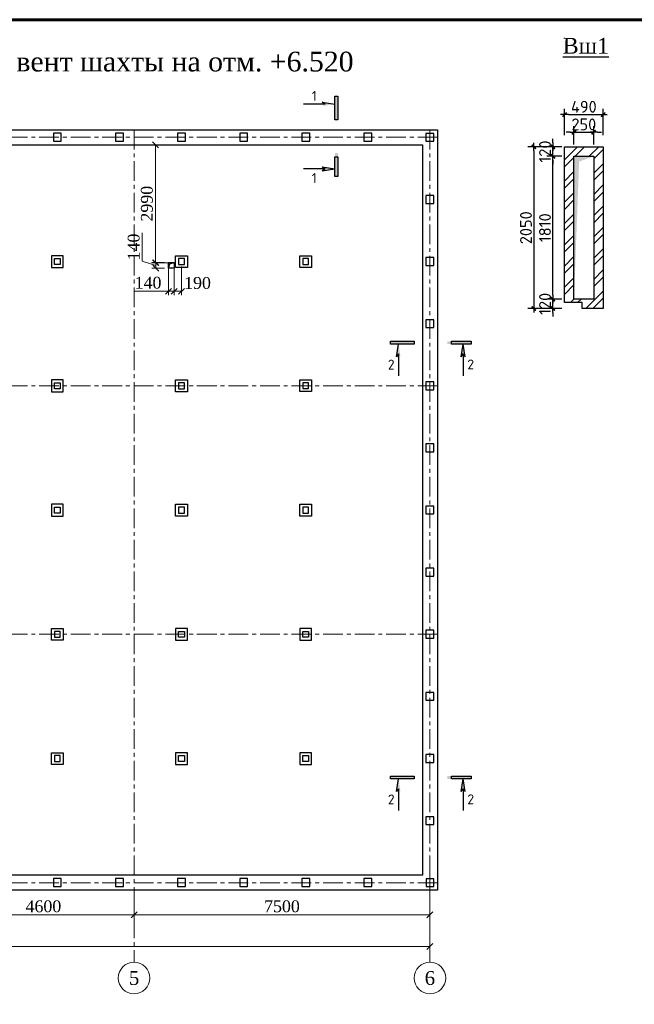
# Model space of a CAD drawing. Header units: millimetres. Extents: x 2063114 to 14983986, y -126020516 to 213791.
# Tile 254 of 256: x 2343088 to 2358676, y -1226465 to -1201501. Entities that reach past the tile are written whole.
import ezdxf
from ezdxf.enums import TextEntityAlignment as Align

# ---------------------------------------------------------------- set-up
doc = ezdxf.new("R2010")
doc.units = ezdxf.units.MM
doc.linetypes.add('ACAD_ISO04W100', pattern=[30, 24, -3, 0, -3])
doc.linetypes.add('CENTERX2', pattern=[4, 2.5, -0.5, 0.5, -0.5])
doc.layers.get('Defpoints').update_dxf_attribs({"color": 6, "lineweight": 35})
doc.layers.add('000000000', color=7, linetype='Continuous')
doc.layers.add('kcd_tx', color=7, linetype='Continuous')
doc.layers.add('PDF _wall-380', color=7, linetype='Continuous', true_color=0xb88a5c)
doc.layers.add('Text 1', color=7, linetype='Continuous', lineweight=25, true_color=0x0000b3)
doc.layers.add('АСО-оси', color=24, linetype='CENTERX2', lineweight=20)
doc.layers.add('оси', color=22, linetype='ACAD_ISO04W100', lineweight=13)
doc.styles.add('ISO', font='times.ttf')
doc.styles.add('PDF ISOCPEUR', font='isocpeur.ttf')
doc.styles.add('RUSS', font='russ', dxfattribs={"width": 0.75})
doc.styles.add('TIMES', font='times.ttf')
doc.styles.add('TIMES NEW', font='times.ttf', dxfattribs={"height": 200})
doc.styles.add('Times New Roman', font='times.ttf')
doc.styles.add('YQ_DIM', font='isocpeur.ttf', dxfattribs={"width": 0.8})
doc.dimstyles.new('yq100', dxfattribs={"dimscale": 100, "dimtxt": 3, "dimasz": 1, "dimexe": 1.5, "dimexo": 3, "dimgap": 0.5, "dimtad": 1, "dimdec": 0, "dimdsep": 46, "dimtxsty": 'YQ_DIM', "dimblk": 'YQTICK', "dimcen": 0, "dimclrd": 256, "dimclre": 256, "dimclrt": 7, "dimadec": 1, "dimazin": 2, "dimtfac": 1, "dimtdec": 4, "dimtix": 1, "dimtmove": 2, "dimatfit": 2, "dimfxl": 1, "dimtolj": 1, "dimtzin": 0, "dimarcsym": 0})
doc.dimstyles.new('Миржалол100', dxfattribs={"dimtxt": 300, "dimasz": 150, "dimexe": 100, "dimexo": 100, "dimgap": 63, "dimtad": 1, "dimdec": 0, "dimtxsty": 'Times New Roman', "dimblk": 'OBLIQUE', "dimcen": 100, "dimclrd": 256, "dimclre": 256, "dimclrt": 256, "dimadec": 0, "dimazin": 0, "dimtfac": 1, "dimtdec": 0, "dimtmove": 1, "dimatfit": 3, "dimfxl": 800, "dimlwd": 13, "dimlwe": 13, "dimarcsym": 0})

# ---------------------------------------------------------------- blocks, each defined once
blk = doc.blocks.new('_Oblique')
at = {"color": 0, "linetype": 'ByBlock', "lineweight": -2}
blk.add_line((-0.5, -0.5), (0.5, 0.5), dxfattribs=at)
blk = doc.blocks.new('*D542')
at = {"linetype": 'Continuous', "lineweight": 13, "transparency": 16777216}
for p, q in [((2347004, -1207762), (2347004, -1208488)), ((2347194, -1207762), (2347194, -1208488)), ((2347004, -1208388), (2347194, -1208388))]:
    blk.add_line(p, q, dxfattribs=at)
at = {"layer": 'Defpoints', "color": 0, "lineweight": 30, "transparency": 16777216}
for p in [(2347004, -1207662), (2347194, -1207662), (2347194, -1208388)]:
    blk.add_point(p, dxfattribs=at)
at = {"lineweight": 13, "transparency": 16777216, "xscale": 150, "yscale": 150, "zscale": 150, "rotation": 180}
blk.add_blockref('_Oblique', (2347004, -1208388), dxfattribs=at)
at = {"lineweight": 13, "transparency": 16777216, "xscale": 150, "yscale": 150, "zscale": 150}
blk.add_blockref('_Oblique', (2347194, -1208388), dxfattribs=at)
at = {"lineweight": 25, "transparency": 16777216, "insert": (2347598, -1208178), "char_height": 300, "attachment_point": 5, "style": 'Times New Roman'}
blk.add_mtext('190', dxfattribs=at)
blk = doc.blocks.new('*D543')
at = {"linetype": 'Continuous', "lineweight": 13, "transparency": 16777216}
for p, q in [((2346865, -1207762), (2346865, -1208488)), ((2347005, -1207762), (2347005, -1208488)), ((2345982, -1208388), (2346865, -1208388)), ((2346865, -1208388), (2347005, -1208388))]:
    blk.add_line(p, q, dxfattribs=at)
at = {"layer": 'Defpoints', "color": 0, "lineweight": 30, "transparency": 16777216}
for p in [(2346865, -1207662), (2347005, -1207662), (2347005, -1208388)]:
    blk.add_point(p, dxfattribs=at)
at = {"lineweight": 13, "transparency": 16777216, "xscale": 150, "yscale": 150, "zscale": 150, "rotation": 180}
blk.add_blockref('_Oblique', (2346865, -1208388), dxfattribs=at)
at = {"lineweight": 13, "transparency": 16777216, "xscale": 150, "yscale": 150, "zscale": 150}
blk.add_blockref('_Oblique', (2347005, -1208388), dxfattribs=at)
at = {"lineweight": 25, "transparency": 16777216, "insert": (2346344, -1208172), "char_height": 300, "attachment_point": 5, "style": 'Times New Roman'}
blk.add_mtext('140', dxfattribs=at)
blk = doc.blocks.new('*D583')
at = {"linetype": 'Continuous', "lineweight": 13, "transparency": 16777216}
for p, q in [((2346904, -1204672), (2346431, -1204672)), ((2346531, -1207662), (2346531, -1204672)), ((2346904, -1207662), (2346431, -1207662))]:
    blk.add_line(p, q, dxfattribs=at)
at = {"layer": 'Defpoints', "color": 0, "lineweight": 30, "transparency": 16777216}
for p in [(2346531, -1204672), (2347004, -1204672), (2347004, -1207662)]:
    blk.add_point(p, dxfattribs=at)
at = {"lineweight": 13, "transparency": 16777216, "xscale": 150, "yscale": 150, "zscale": 150}
for p, rotation in [((2346531, -1204672), 90), ((2346531, -1207662), 270)]:
    blk.add_blockref('_Oblique', p, dxfattribs=dict(at, rotation=rotation))
at = {"lineweight": 25, "transparency": 16777216, "insert": (2346315, -1206167), "char_height": 300, "attachment_point": 5, "rotation": 90, "style": 'Times New Roman'}
blk.add_mtext('2990', dxfattribs=at)
blk = doc.blocks.new('*D584')
at = {"linetype": 'Continuous', "lineweight": 13, "transparency": 16777216}
for p, q in [((2346196, -1207627), (2346196, -1206904)), ((2346543, -1207731), (2346196, -1207627)), ((2346764, -1207661), (2346443, -1207661)), ((2346543, -1207661), (2346543, -1207801)), ((2346764, -1207801), (2346443, -1207801))]:
    blk.add_line(p, q, dxfattribs=at)
at = {"layer": 'Defpoints', "color": 0, "lineweight": 30, "transparency": 16777216}
for p in [(2346864, -1207661), (2346543, -1207801), (2346864, -1207801)]:
    blk.add_point(p, dxfattribs=at)
at = {"lineweight": 13, "transparency": 16777216, "xscale": 150, "yscale": 150, "zscale": 150}
for p, rotation in [((2346543, -1207661), 90), ((2346543, -1207801), 270)]:
    blk.add_blockref('_Oblique', p, dxfattribs=dict(at, rotation=rotation))
at = {"lineweight": 25, "transparency": 16777216, "insert": (2345980, -1207265), "char_height": 300, "attachment_point": 5, "rotation": 90, "style": 'Times New Roman'}
blk.add_mtext('140', dxfattribs=at)
blk = doc.blocks.new('YQTICK')
blk.add_line((-1, 0), (1, 0))
at = {"const_width": 0.4}
blk.add_lwpolyline([(0.53, 0.53), (-0.53, -0.53)], dxfattribs=at)
blk = doc.blocks.new('*D585')
at = {"layer": 'Defpoints', "color": 0, "lineweight": 30, "transparency": 16777216}
for p in [(2357886, -1203909), (2356906, -1204725), (2357886, -1204725)]:
    blk.add_point(p, dxfattribs=at)
at = {"layer": 'kcd_tx', "lineweight": -2, "transparency": 16777216}
for p, q in [((2356906, -1204425), (2356906, -1203759)), ((2357006, -1203909), (2357786, -1203909)), ((2357886, -1204425), (2357886, -1203759))]:
    blk.add_line(p, q, dxfattribs=at)
at = {"layer": 'kcd_tx', "lineweight": -2, "transparency": 16777216, "xscale": 100, "yscale": 100, "zscale": 100, "rotation": 180}
blk.add_blockref('YQTICK', (2356906, -1203909), dxfattribs=at)
at = {"layer": 'kcd_tx', "lineweight": -2, "transparency": 16777216, "xscale": 100, "yscale": 100, "zscale": 100}
blk.add_blockref('YQTICK', (2357886, -1203909), dxfattribs=at)
at = {"layer": 'kcd_tx', "color": 7, "lineweight": 0, "transparency": 16777216, "insert": (2357396, -1203709), "char_height": 300, "attachment_point": 5, "style": 'PDF ISOCPEUR'}
blk.add_mtext('\\A1;490', dxfattribs=at)
blk = doc.blocks.new('*D586')
at = {"layer": 'Defpoints', "color": 0, "lineweight": 30, "transparency": 16777216}
for p in [(2357646, -1204355), (2357146, -1204965), (2357646, -1204965)]:
    blk.add_point(p, dxfattribs=at)
at = {"layer": 'kcd_tx', "lineweight": -2, "transparency": 16777216}
for p, q in [((2357146, -1204665), (2357146, -1204205)), ((2357646, -1204665), (2357646, -1204205)), ((2357046, -1204355), (2356946, -1204355)), ((2357146, -1204355), (2357646, -1204355)), ((2357746, -1204355), (2357846, -1204355))]:
    blk.add_line(p, q, dxfattribs=at)
at = {"layer": 'kcd_tx', "lineweight": -2, "transparency": 16777216, "xscale": 100, "yscale": 100, "zscale": 100}
blk.add_blockref('YQTICK', (2357146, -1204355), dxfattribs=at)
at = {"layer": 'kcd_tx', "lineweight": -2, "transparency": 16777216, "xscale": 100, "yscale": 100, "zscale": 100, "rotation": 180}
blk.add_blockref('YQTICK', (2357646, -1204355), dxfattribs=at)
at = {"layer": 'kcd_tx', "color": 7, "lineweight": 0, "transparency": 16777216, "insert": (2357396, -1204155), "char_height": 300, "attachment_point": 5, "style": 'PDF ISOCPEUR'}
blk.add_mtext('\\A1;250', dxfattribs=at)
blk = doc.blocks.new('*D563')
at = {"layer": 'Defpoints', "color": 0, "lineweight": 30, "transparency": 16777216}
for p in [(2356906, -1204725), (2356128, -1208826), (2356906, -1208826)]:
    blk.add_point(p, dxfattribs=at)
at = {"layer": 'kcd_tx', "lineweight": -2, "transparency": 16777216}
for p, q in [((2356606, -1204725), (2355978, -1204725)), ((2356128, -1204825), (2356128, -1208726)), ((2356606, -1208826), (2355978, -1208826))]:
    blk.add_line(p, q, dxfattribs=at)
at = {"layer": 'kcd_tx', "lineweight": -2, "transparency": 16777216, "xscale": 100, "yscale": 100, "zscale": 100}
for p, rotation in [((2356128, -1204725), 90), ((2356128, -1208826), 270)]:
    blk.add_blockref('YQTICK', p, dxfattribs=dict(at, rotation=rotation))
at = {"layer": 'kcd_tx', "color": 7, "lineweight": 0, "transparency": 16777216, "insert": (2355928, -1206776), "char_height": 300, "attachment_point": 5, "rotation": 90, "style": 'PDF ISOCPEUR'}
blk.add_mtext('\\A1;2050', dxfattribs=at)
blk = doc.blocks.new('*D564')
at = {"layer": 'Defpoints', "color": 0, "lineweight": 30, "transparency": 16777216}
for p in [(2356611, -1204725), (2357139, -1204725), (2357139, -1204965)]:
    blk.add_point(p, dxfattribs=at)
at = {"layer": 'kcd_tx', "lineweight": -2, "transparency": 16777216}
for p, q in [((2356839, -1204725), (2356461, -1204725)), ((2356611, -1204625), (2356611, -1204525)), ((2356611, -1204965), (2356611, -1204725)), ((2356839, -1204965), (2356461, -1204965)), ((2356611, -1205065), (2356611, -1205165))]:
    blk.add_line(p, q, dxfattribs=at)
at = {"layer": 'kcd_tx', "lineweight": -2, "transparency": 16777216, "xscale": 100, "yscale": 100, "zscale": 100}
for p, rotation in [((2356611, -1204725), 270), ((2356611, -1204965), 90)]:
    blk.add_blockref('YQTICK', p, dxfattribs=dict(at, rotation=rotation))
at = {"layer": 'kcd_tx', "color": 7, "lineweight": 0, "transparency": 16777216, "insert": (2356411, -1204845), "char_height": 300, "attachment_point": 5, "rotation": 90, "style": 'PDF ISOCPEUR'}
blk.add_mtext('\\A1;120', dxfattribs=at)
blk = doc.blocks.new('*D565')
at = {"layer": 'Defpoints', "color": 0, "lineweight": 30, "transparency": 16777216}
for p in [(2356611, -1204965), (2357139, -1204965), (2357139, -1208586)]:
    blk.add_point(p, dxfattribs=at)
at = {"layer": 'kcd_tx', "lineweight": -2, "transparency": 16777216}
for p, q in [((2356839, -1204965), (2356461, -1204965)), ((2356611, -1208486), (2356611, -1205065)), ((2356839, -1208586), (2356461, -1208586))]:
    blk.add_line(p, q, dxfattribs=at)
at = {"layer": 'kcd_tx', "lineweight": -2, "transparency": 16777216, "xscale": 100, "yscale": 100, "zscale": 100}
for p, rotation in [((2356611, -1204965), 90), ((2356611, -1208586), 270)]:
    blk.add_blockref('YQTICK', p, dxfattribs=dict(at, rotation=rotation))
at = {"layer": 'kcd_tx', "color": 7, "lineweight": 0, "transparency": 16777216, "insert": (2356411, -1206776), "char_height": 300, "attachment_point": 5, "rotation": 90, "style": 'PDF ISOCPEUR'}
blk.add_mtext('\\A1;1810', dxfattribs=at)
blk = doc.blocks.new('*D566')
at = {"layer": 'Defpoints', "color": 0, "lineweight": 30, "transparency": 16777216}
for p in [(2356611, -1208586), (2357139, -1208586), (2357139, -1208826)]:
    blk.add_point(p, dxfattribs=at)
at = {"layer": 'kcd_tx', "lineweight": -2, "transparency": 16777216}
for p, q in [((2356611, -1208486), (2356611, -1208386)), ((2356839, -1208586), (2356461, -1208586)), ((2356611, -1208826), (2356611, -1208586)), ((2356839, -1208826), (2356461, -1208826)), ((2356611, -1208926), (2356611, -1209026))]:
    blk.add_line(p, q, dxfattribs=at)
at = {"layer": 'kcd_tx', "lineweight": -2, "transparency": 16777216, "xscale": 100, "yscale": 100, "zscale": 100}
for p, rotation in [((2356611, -1208586), 270), ((2356611, -1208826), 90)]:
    blk.add_blockref('YQTICK', p, dxfattribs=dict(at, rotation=rotation))
at = {"layer": 'kcd_tx', "color": 7, "lineweight": 0, "transparency": 16777216, "insert": (2356411, -1208706), "char_height": 300, "attachment_point": 5, "rotation": 90, "style": 'PDF ISOCPEUR'}
blk.add_mtext('\\A1;120', dxfattribs=at)
blk = doc.blocks.new('MARK-POM')
at = {"linetype": 'Continuous'}
blk.add_circle((0, 0), 4, dxfattribs=at)
at = {"linetype": 'Continuous', "style": 'RUSS', "width": 0.75}
blk.add_attdef('ЌЋЊ…ђ', text='', height=3.5, dxfattribs=at).set_placement((0, 0), align=Align.MIDDLE)
blk = doc.blocks.new('*D596')
at = {"layer": '000000000', "linetype": 'Continuous', "lineweight": 13, "transparency": 16777216}
for p, q in [((2325392, -1222698), (2325392, -1225098)), ((2353492, -1222698), (2353492, -1225098)), ((2325392, -1224998), (2353492, -1224998))]:
    blk.add_line(p, q, dxfattribs=at)
at = {"layer": 'Defpoints', "color": 0, "lineweight": 30, "transparency": 16777216}
for p in [(2325392, -1222598), (2353492, -1222598), (2353492, -1224998)]:
    blk.add_point(p, dxfattribs=at)
at = {"layer": '000000000', "lineweight": 13, "transparency": 16777216, "xscale": 150, "yscale": 150, "zscale": 150, "rotation": 180}
blk.add_blockref('_Oblique', (2325392, -1224998), dxfattribs=at)
at = {"layer": '000000000', "lineweight": 13, "transparency": 16777216, "xscale": 150, "yscale": 150, "zscale": 150}
blk.add_blockref('_Oblique', (2353492, -1224998), dxfattribs=at)
at = {"layer": '000000000', "transparency": 16777216, "insert": (2339442, -1224782), "char_height": 300, "attachment_point": 5, "style": 'Times New Roman'}
blk.add_mtext('28100', dxfattribs=at)
blk = doc.blocks.new('*D600')
at = {"layer": '000000000', "linetype": 'Continuous', "lineweight": 13, "transparency": 16777216}
for p, q in [((2345990, -1223835), (2345990, -1224298)), ((2341390, -1224048), (2341390, -1224298)), ((2341390, -1224198), (2345990, -1224198))]:
    blk.add_line(p, q, dxfattribs=at)
at = {"layer": 'Defpoints', "color": 0, "lineweight": 30, "transparency": 16777216}
for p in [(2345990, -1223735), (2341390, -1223948), (2345990, -1224198)]:
    blk.add_point(p, dxfattribs=at)
at = {"layer": '000000000', "lineweight": 13, "transparency": 16777216, "xscale": 150, "yscale": 150, "zscale": 150, "rotation": 180}
blk.add_blockref('_Oblique', (2341390, -1224198), dxfattribs=at)
at = {"layer": '000000000', "lineweight": 13, "transparency": 16777216, "xscale": 150, "yscale": 150, "zscale": 150}
blk.add_blockref('_Oblique', (2345990, -1224198), dxfattribs=at)
at = {"layer": '000000000', "transparency": 16777216, "insert": (2343690, -1223982), "char_height": 300, "attachment_point": 5, "style": 'Times New Roman'}
blk.add_mtext('4600', dxfattribs=at)
blk = doc.blocks.new('*D601')
at = {"layer": '000000000', "linetype": 'Continuous', "lineweight": 13, "transparency": 16777216}
for p, q in [((2345990, -1223835), (2345990, -1224298)), ((2353490, -1223923), (2353490, -1224298)), ((2345990, -1224198), (2353490, -1224198))]:
    blk.add_line(p, q, dxfattribs=at)
at = {"layer": 'Defpoints', "color": 0, "lineweight": 30, "transparency": 16777216}
for p in [(2345990, -1223735), (2353490, -1223823), (2353490, -1224198)]:
    blk.add_point(p, dxfattribs=at)
at = {"layer": '000000000', "lineweight": 13, "transparency": 16777216, "xscale": 150, "yscale": 150, "zscale": 150, "rotation": 180}
blk.add_blockref('_Oblique', (2345990, -1224198), dxfattribs=at)
at = {"layer": '000000000', "lineweight": 13, "transparency": 16777216, "xscale": 150, "yscale": 150, "zscale": 150}
blk.add_blockref('_Oblique', (2353490, -1224198), dxfattribs=at)
at = {"layer": '000000000', "transparency": 16777216, "insert": (2349740, -1223982), "char_height": 300, "attachment_point": 5, "style": 'Times New Roman'}
blk.add_mtext('7500', dxfattribs=at)
blk = doc.blocks.new('*U1590')
at = {"color": 0, "lineweight": 60, "ltscale": 25}
blk.add_lwpolyline([(-57400, 41500), (-500, 41500), (-500, 500), (-57400, 500)], close=True, dxfattribs=at)

msp = doc.modelspace()

# ---------------------------------------------------------------- hatches: boundary and pattern name
at = {"ltscale": 25}
h = msp.add_hatch(color=256, dxfattribs=at)
h.dxf.hatch_style = 1
h.paths.add_polyline_path([(2351083.39562, -1204040.71974), (2351158.39562, -1204040.71974), (2351158.39562, -1203440.71974), (2351083.39562, -1203440.71974)])
for points in [[(2351083.39562, -1203640.71974), (2350763.39562, -1203690.71974), (2350833.39562, -1203640.71974), (2350763.39562, -1203590.71974)], [(2351083.39562, -1205280.6338), (2350763.39562, -1205230.6338), (2350833.39562, -1205280.6338), (2350763.39562, -1205330.6338)], [(2352696.84565, -1209727.09634), (2352746.84565, -1210047.09634), (2352696.84565, -1209977.09634), (2352646.84565, -1210047.09634)], [(2354336.75971, -1209727.09634), (2354286.75971, -1210047.09634), (2354336.75971, -1209977.09634), (2354386.75971, -1210047.09634)], [(2352696.84565, -1220752.12856), (2352746.84565, -1221072.12856), (2352696.84565, -1221002.12856), (2352646.84565, -1221072.12856)], [(2354336.75971, -1220752.12856), (2354286.75971, -1221072.12856), (2354336.75971, -1221002.12856), (2354386.75971, -1221072.12856)]]:
    msp.add_hatch(color=256).paths.add_polyline_path(points)
h = msp.add_hatch(color=256, dxfattribs=at)
h.dxf.hatch_style = 1
h.paths.add_polyline_path([(2351083.39562, -1205480.6338), (2351158.39562, -1205480.6338), (2351158.39562, -1204880.6338), (2351083.39562, -1204880.6338)])
h = msp.add_hatch(color=256, dxfattribs=at)
h.dxf.hatch_style = 1
h.paths.add_polyline_path([(2353096.84565, -1209727.09634), (2353096.84565, -1209652.09634), (2352496.84565, -1209652.09634), (2352496.84565, -1209727.09634)])
h = msp.add_hatch(color=256, dxfattribs=at)
h.dxf.hatch_style = 1
h.paths.add_polyline_path([(2354536.75971, -1209727.09634), (2354536.75971, -1209652.09634), (2353936.75971, -1209652.09634), (2353936.75971, -1209727.09634)])
h = msp.add_hatch(color=256, dxfattribs=at)
h.dxf.hatch_style = 1
h.paths.add_polyline_path([(2353096.84565, -1220752.12856), (2353096.84565, -1220677.12856), (2352496.84565, -1220677.12856), (2352496.84565, -1220752.12856)])
h = msp.add_hatch(color=256, dxfattribs=at)
h.dxf.hatch_style = 1
h.paths.add_polyline_path([(2354536.75971, -1220752.12856), (2354536.75971, -1220677.12856), (2353936.75971, -1220677.12856), (2353936.75971, -1220752.12856)])
at = {"layer": 'PDF _wall-380'}
h = msp.add_hatch(dxfattribs=at)
h.set_pattern_fill('ANSI32', color=256, scale=40)
h.set_pattern_definition([(45, (2356905.8, -1208825.75), (-269.408, 269.408), []), (45, (2357085.4, -1208825.75), (-269.408, 269.408), [])])
h.paths.add_polyline_path([(2357885.79115, -1204725.45539), (2356905.79115, -1204725.45539), (2356905.79115, -1208674.18337), (2357354.88279, -1208674.18337), (2357354.88279, -1208825.7519), (2357885.79115, -1208825.7519)])
h.paths.add_polyline_path([(2357645.79115, -1208585.7519), (2357145.79115, -1208585.7519), (2357145.79115, -1204965.45539), (2357645.79115, -1204965.45539)], flags=16)

# ---------------------------------------------------------------- linework, layer by layer
at = {"ltscale": 100}
for p, q in [((2350833.39562, -1203640.71974), (2350283.39562, -1203640.71974)), ((2350833.39562, -1205280.6338), (2350283.39562, -1205280.6338)), ((2352696.84565, -1209977.09634), (2352696.84565, -1210527.09634)), ((2354336.75971, -1209977.09634), (2354336.75971, -1210527.09634)), ((2352696.84565, -1221002.12856), (2352696.84565, -1221552.12856)), ((2354336.75971, -1221002.12856), (2354336.75971, -1221552.12856))]:
    msp.add_line(p, q, dxfattribs=at)
for p, q in [((2350763.39562, -1203590.71974), (2351083.39562, -1203640.71974)), ((2350833.39562, -1203640.71974), (2350763.39562, -1203590.71974)), ((2350763.39562, -1205230.6338), (2351083.39562, -1205280.6338)), ((2350763.39562, -1205230.6338), (2350833.39562, -1205280.6338)), ((2350763.39562, -1205330.6338), (2351083.39562, -1205280.6338)), ((2350833.39562, -1205280.6338), (2350763.39562, -1205330.6338)), ((2352646.84565, -1210047.09634), (2352696.84565, -1209727.09634)), ((2354286.75971, -1210047.09634), (2354336.75971, -1209727.09634)), ((2354386.75971, -1210047.09634), (2354336.75971, -1209727.09634)), ((2352696.84565, -1209977.09634), (2352646.84565, -1210047.09634)), ((2354286.75971, -1210047.09634), (2354336.75971, -1209977.09634)), ((2354336.75971, -1209977.09634), (2354386.75971, -1210047.09634)), ((2352646.84565, -1221072.12856), (2352696.84565, -1220752.12856)), ((2354286.75971, -1221072.12856), (2354336.75971, -1220752.12856)), ((2354386.75971, -1221072.12856), (2354336.75971, -1220752.12856)), ((2352696.84565, -1221002.12856), (2352646.84565, -1221072.12856)), ((2354286.75971, -1221072.12856), (2354336.75971, -1221002.12856)), ((2354336.75971, -1221002.12856), (2354386.75971, -1221072.12856))]:
    msp.add_line(p, q)
at = {"ltscale": 25}
for points in [[(2351158.39562, -1204040.71974), (2351083.39562, -1204040.71974), (2351083.39562, -1203440.71974), (2351158.39562, -1203440.71974)], [(2351158.39562, -1205480.6338), (2351083.39562, -1205480.6338), (2351083.39562, -1204980.6338), (2351158.39562, -1204980.6338)], [(2353096.84565, -1209652.09634), (2353096.84565, -1209727.09634), (2352496.84565, -1209727.09634), (2352496.84565, -1209652.09634)], [(2354536.75971, -1209652.09634), (2354536.75971, -1209727.09634), (2354036.75971, -1209727.09634), (2354036.75971, -1209652.09634)], [(2353096.84565, -1220677.12856), (2353096.84565, -1220752.12856), (2352496.84565, -1220752.12856), (2352496.84565, -1220677.12856)], [(2354536.75971, -1220677.12856), (2354536.75971, -1220752.12856), (2354036.75971, -1220752.12856), (2354036.75971, -1220677.12856)]]:
    msp.add_lwpolyline(points, close=True, dxfattribs=at)
at = {"ltscale": 100}
for points in [[(2325204.08397, -1204290.71974), (2353684.08397, -1204290.71974), (2353684.08397, -1223570.71974), (2325204.08397, -1223570.71974)], [(2325584.08397, -1204670.71974), (2353304.08397, -1204670.71974), (2353304.08397, -1223190.71974), (2325584.08397, -1223190.71974)]]:
    msp.add_lwpolyline(points, close=True, dxfattribs=at)
at = {"lineweight": -2}
for points in [[(2343944.09203, -1204580.71974), (2344144.09203, -1204580.71974), (2344144.09203, -1204380.71974), (2343944.09203, -1204380.71974)], [(2345519.07592, -1204580.71974), (2345719.07592, -1204580.71974), (2345719.07592, -1204380.71974), (2345519.07592, -1204380.71974)], [(2347094.08397, -1204580.71974), (2347294.08397, -1204580.71974), (2347294.08397, -1204380.71974), (2347094.08397, -1204380.71974)], [(2348669.08397, -1204580.71974), (2348869.08397, -1204580.71974), (2348869.08397, -1204380.71974), (2348669.08397, -1204380.71974)], [(2350244.08397, -1204580.71974), (2350444.08397, -1204580.71974), (2350444.08397, -1204380.71974), (2350244.08397, -1204380.71974)], [(2351819.08397, -1204580.71974), (2352019.08397, -1204580.71974), (2352019.08397, -1204380.71974), (2351819.08397, -1204380.71974)], [(2353391.96706, -1204584.93746), (2353591.96706, -1204584.93746), (2353591.96706, -1204384.93746), (2353391.96706, -1204384.93746)], [(2353391.96706, -1206157.83665), (2353591.96706, -1206157.83665), (2353591.96706, -1205957.83665), (2353391.96706, -1205957.83665)], [(2353391.96706, -1207732.83665), (2353591.96706, -1207732.83665), (2353591.96706, -1207532.83665), (2353391.96706, -1207532.83665)], [(2353391.96706, -1209307.82054), (2353591.96706, -1209307.82054), (2353591.96706, -1209107.82054), (2353391.96706, -1209107.82054)], [(2353391.96706, -1210882.83665), (2353591.96706, -1210882.83665), (2353591.96706, -1210682.83665), (2353391.96706, -1210682.83665)], [(2353391.96706, -1212457.84471), (2353591.96706, -1212457.84471), (2353591.96706, -1212257.84471), (2353391.96706, -1212257.84471)], [(2353391.96706, -1214032.84471), (2353591.96706, -1214032.84471), (2353591.96706, -1213832.84471), (2353391.96706, -1213832.84471)], [(2353391.96706, -1215607.84471), (2353591.96706, -1215607.84471), (2353591.96706, -1215407.84471), (2353391.96706, -1215407.84471)], [(2353391.96706, -1217182.85276), (2353591.96706, -1217182.85276), (2353591.96706, -1216982.85276), (2353391.96706, -1216982.85276)], [(2353391.96706, -1218757.86887), (2353591.96706, -1218757.86887), (2353591.96706, -1218557.86887), (2353391.96706, -1218557.86887)], [(2353391.96706, -1220332.85276), (2353591.96706, -1220332.85276), (2353591.96706, -1220132.85276), (2353391.96706, -1220132.85276)], [(2353391.96706, -1221907.85276), (2353591.96706, -1221907.85276), (2353591.96706, -1221707.85276), (2353391.96706, -1221707.85276)], [(2343944.09203, -1223478.60282), (2344144.09203, -1223478.60282), (2344144.09203, -1223278.60282), (2343944.09203, -1223278.60282)], [(2345519.07592, -1223478.60282), (2345719.07592, -1223478.60282), (2345719.07592, -1223278.60282), (2345519.07592, -1223278.60282)], [(2347094.08397, -1223478.60282), (2347294.08397, -1223478.60282), (2347294.08397, -1223278.60282), (2347094.08397, -1223278.60282)], [(2348669.08397, -1223478.60282), (2348869.08397, -1223478.60282), (2348869.08397, -1223278.60282), (2348669.08397, -1223278.60282)], [(2350244.08397, -1223478.60282), (2350444.08397, -1223478.60282), (2350444.08397, -1223278.60282), (2350244.08397, -1223278.60282)], [(2351819.08397, -1223478.60282), (2352019.08397, -1223478.60282), (2352019.08397, -1223278.60282), (2351819.08397, -1223278.60282)], [(2353394.08398, -1223480.70358), (2353594.08398, -1223480.70358), (2353594.08398, -1223280.70358), (2353394.08398, -1223280.70358)]]:
    msp.add_lwpolyline(points, close=True, dxfattribs=at)
at = {"color": 0, "linetype": 'Continuous', "lineweight": 30, "ltscale": 100}
for points in [[(2356905.79115, -1208674.18337), (2356905.79115, -1204725.45539), (2357885.79115, -1204725.45539), (2357885.79115, -1208825.7519), (2357354.88279, -1208825.7519)], [(2357354.88279, -1208825.7519), (2357354.88279, -1208674.18337), (2356905.79115, -1208674.18337)]]:
    msp.add_lwpolyline(points, dxfattribs=at)
msp.add_lwpolyline([(2357645.79115, -1208585.7519), (2357145.79115, -1208585.7519), (2357145.79115, -1204965.45539), (2357645.79115, -1204965.45539)], close=True, dxfattribs=at)
at = {"color": 253, "lineweight": 25}
for points in [[(2343891.96706, -1207784.93547), (2344191.96706, -1207784.93547), (2344191.96706, -1207484.93547), (2343891.96706, -1207484.93547)], [(2343966.97511, -1207559.93746), (2344116.97511, -1207559.93746), (2344116.97511, -1207709.93746), (2343966.97511, -1207709.93746)], [(2347341.97511, -1207784.93746), (2347041.97511, -1207784.93746), (2347041.97511, -1207484.93746), (2347341.97511, -1207484.93746)], [(2347266.96706, -1207559.93945), (2347116.96706, -1207559.93945), (2347116.96706, -1207709.93945), (2347266.96706, -1207709.93945)], [(2350491.97511, -1207784.93746), (2350191.97511, -1207784.93746), (2350191.97511, -1207484.93746), (2350491.97511, -1207484.93746)], [(2350416.96706, -1207559.93945), (2350266.96706, -1207559.93945), (2350266.96706, -1207709.93945), (2350416.96706, -1207709.93945)], [(2343891.96706, -1210934.93547), (2344191.96706, -1210934.93547), (2344191.96706, -1210634.93547), (2343891.96706, -1210634.93547)], [(2343966.97511, -1210709.93746), (2344116.97511, -1210709.93746), (2344116.97511, -1210859.93746), (2343966.97511, -1210859.93746)], [(2347341.97511, -1210934.93746), (2347041.97511, -1210934.93746), (2347041.97511, -1210634.93746), (2347341.97511, -1210634.93746)], [(2347266.96706, -1210709.93945), (2347116.96706, -1210709.93945), (2347116.96706, -1210859.93945), (2347266.96706, -1210859.93945)], [(2350491.97511, -1210930.71775), (2350191.97511, -1210930.71775), (2350191.97511, -1210630.71775), (2350491.97511, -1210630.71775)], [(2350416.96706, -1210705.71974), (2350266.96706, -1210705.71974), (2350266.96706, -1210855.71974), (2350416.96706, -1210855.71974)], [(2343891.96706, -1214084.93746), (2344191.96706, -1214084.93746), (2344191.96706, -1213784.93746), (2343891.96706, -1213784.93746)], [(2343966.97511, -1213859.93945), (2344116.97511, -1213859.93945), (2344116.97511, -1214009.93945), (2343966.97511, -1214009.93945)], [(2347341.97511, -1214084.93945), (2347041.97511, -1214084.93945), (2347041.97511, -1213784.93945), (2347341.97511, -1213784.93945)], [(2347266.96706, -1213859.94143), (2347116.96706, -1213859.94143), (2347116.96706, -1214009.94143), (2347266.96706, -1214009.94143)], [(2350491.97511, -1214084.93945), (2350191.97511, -1214084.93945), (2350191.97511, -1213784.93945), (2350491.97511, -1213784.93945)], [(2350416.96706, -1213859.94143), (2350266.96706, -1213859.94143), (2350266.96706, -1214009.94143), (2350416.96706, -1214009.94143)], [(2343891.96706, -1216934.93945), (2344191.96706, -1216934.93945), (2344191.96706, -1217234.93945), (2343891.96706, -1217234.93945)], [(2347341.97511, -1216934.94143), (2347041.97511, -1216934.94143), (2347041.97511, -1217234.94143), (2347341.97511, -1217234.94143)], [(2350491.97511, -1216934.94143), (2350191.97511, -1216934.94143), (2350191.97511, -1217234.94143), (2350491.97511, -1217234.94143)], [(2343966.97511, -1217159.93746), (2344116.97511, -1217159.93746), (2344116.97511, -1217009.93746), (2343966.97511, -1217009.93746)], [(2347266.96706, -1217159.93945), (2347116.96706, -1217159.93945), (2347116.96706, -1217009.93945), (2347266.96706, -1217009.93945)], [(2350416.96706, -1217159.93945), (2350266.96706, -1217159.93945), (2350266.96706, -1217009.93945), (2350416.96706, -1217009.93945)], [(2343891.96706, -1220084.93945), (2344191.96706, -1220084.93945), (2344191.96706, -1220384.93945), (2343891.96706, -1220384.93945)], [(2343966.97511, -1220309.93746), (2344116.97511, -1220309.93746), (2344116.97511, -1220159.93746), (2343966.97511, -1220159.93746)], [(2347341.97511, -1220084.94143), (2347041.97511, -1220084.94143), (2347041.97511, -1220384.94143), (2347341.97511, -1220384.94143)], [(2347266.96706, -1220309.93945), (2347116.96706, -1220309.93945), (2347116.96706, -1220159.93945), (2347266.96706, -1220159.93945)], [(2350491.97511, -1220084.94143), (2350191.97511, -1220084.94143), (2350191.97511, -1220384.94143), (2350491.97511, -1220384.94143)], [(2350416.96706, -1220309.93945), (2350266.96706, -1220309.93945), (2350266.96706, -1220159.93945), (2350416.96706, -1220159.93945)]]:
    msp.add_lwpolyline(points, close=True, dxfattribs=at)
at = {"color": 1, "lineweight": 30}
msp.add_lwpolyline([(2346863.58398, -1207660.57216), (2347004.08398, -1207660.57216), (2347004.08398, -1207801.07216), (2346863.58398, -1207801.07216)], close=True, dxfattribs=at)
at = {"linetype": 'ByBlock', "lineweight": 30}
msp.add_lwpolyline([(2346864.58398, -1207801.07148), (2346896.21062, -1207693.19811), (2347004.59075, -1207661.57148)], dxfattribs=at)
at = {"lineweight": 30}
msp.add_solid([(2357145.79115, -1208585.7519), (2357139.11663, -1204965.45539), (2357276.98115, -1205097.81894), (2357645.79115, -1204965.45539)], dxfattribs=at)
at = {"layer": 'АСО-оси', "ltscale": 200}
for p, q in [((2345989.85014, -1204290.71974), (2345989.85014, -1225397.85077)), ((2353491.96706, -1204290.71974), (2353491.96706, -1225397.85276))]:
    msp.add_line(p, q, dxfattribs=at)
at = {"layer": 'АСО-оси', "color": 116, "ltscale": 200}
for p, q in [((2353684.08397, -1204480.71974), (2323204.08397, -1204480.71974)), ((2353684.08397, -1210780.71974), (2323204.08397, -1210780.71974)), ((2353684.08397, -1217080.71974), (2323204.08397, -1217080.71974)), ((2353684.08397, -1223380.71974), (2323204.08397, -1223380.71974))]:
    msp.add_line(p, q, dxfattribs=at)

# ---------------------------------------------------------------- block references
msp.add_blockref('*U1590', (2379792.08613, -1243001.43901))
at = {"layer": 'оси', "color": 1, "ltscale": 200}
ref = msp.add_blockref('MARK-POM', (2345989.85014, -1225797.85077), dxfattribs=dict(at, xscale=-100, yscale=100, zscale=100))
ref.add_attrib('ЌЋЊ…ђ', '5', dxfattribs={"layer": '0', "color": 0, "linetype": 'Continuous', "height": 350, "style": 'TIMES'}).set_placement((2345989.85014, -1225797.85077), align=Align.MIDDLE_CENTER)
at = {"layer": 'оси', "ltscale": 200}
ref = msp.add_blockref('MARK-POM', (2353491.96706, -1225797.85276), dxfattribs=dict(at, xscale=-100, yscale=100, zscale=100))
ref.add_attrib('ЌЋЊ…ђ', '6', dxfattribs={"layer": '0', "color": 0, "linetype": 'Continuous', "height": 350, "style": 'TIMES'}).set_placement((2353491.96706, -1225797.85276), align=Align.MIDDLE_CENTER)

# ---------------------------------------------------------------- texts
at = {"lineweight": 25, "insert": (2332451.47276, -1202313.24156), "char_height": 500, "width": 19554.8305696, "attachment_point": 1, "style": 'Times New Roman'}
msp.add_mtext('Схема росположения элементов вент шахты на отм. +6.520\\P', dxfattribs=at)
at = {"char_height": 250, "width": 140.9752569, "attachment_point": 1, "style": 'ISO'}
for s, insert in [('{\\fISOCPEUR|b0|i0|c204|p34;1}', (2350496.12468, -1203309.12599)), ('{\\fISOCPEUR|b0|i0|c204|p34;1}', (2350496.12468, -1205391.68849)), ('{\\fISOCPEUR|b0|i0|c204|p34;2}', (2352425.58129, -1210120.71788)), ('{\\fISOCPEUR|b0|i0|c204|p34;2}', (2354441.99614, -1210116.60473)), ('{\\fISOCPEUR|b0|i0|c204|p34;2}', (2352425.58129, -1221145.7501)), ('{\\fISOCPEUR|b0|i0|c204|p34;2}', (2354441.99614, -1221141.63695))]:
    msp.add_mtext(s, dxfattribs=dict(at, insert=insert))
at = {"layer": 'Text 1', "ltscale": 100, "insert": (2357448.00628, -1201962.31632), "char_height": 400, "width": 1963.9067097, "attachment_point": 2, "rotation": 359.898285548, "style": 'TIMES NEW'}
msp.add_mtext('{\\LBш1}', dxfattribs=at)

# ---------------------------------------------------------------- dimensions: what is measured, and where the dimension line sits
at = {"lineweight": 25}
for base, p1, p2, picture, middle in [((2346531.29044, -1204671.71954), (2347004.08398, -1207661.71936), (2347004.10399, -1204671.71954), '*D583', (2346315.26232, -1206166.71945)), ((2346542.687211, -1207801.0721581), (2346863.5839812, -1207660.5721584), (2346863.5839812, -1207801.0721581), '*D584', (2345979.9961512, -1207563.6934993))]:
    dim = msp.add_linear_dim(base=base, p1=p1, p2=p2, angle=90, dimstyle='Миржалол100', dxfattribs=at)
    dim.commit()
    dim.dimension.update_dxf_attribs({"geometry": picture, "text_midpoint": middle})
for base, p1, p2, picture, middle in [((2347004.59075, -1208387.79795), (2346864.58395, -1207661.57882), (2347004.59075, -1207661.57148), '*D543', (2346343.5365, -1208272.08218)), ((2347194.08397, -1208387.79795), (2347003.59146, -1207661.53396), (2347194.08397, -1207661.57148), '*D542', (2347598.49583, -1208393.79795))]:
    dim = msp.add_linear_dim(base=base, p1=p1, p2=p2, dimstyle='Миржалол100', dxfattribs=at)
    dim.commit()
    dim.dimension.update_dxf_attribs({"geometry": picture, "text_midpoint": middle, "dimtype": 160})
at = {"layer": '000000000'}
for base, p1, p2, picture, middle in [((2353491.96706, -1224997.85276), (2325391.96706, -1222597.85276), (2353491.96706, -1222597.85276), '*D596', (2339441.96706, -1224782.25723)), ((2345989.85014, -1224197.85445), (2341389.85014, -1223947.85445), (2345989.85014, -1223735.14879), '*D600', (2343689.85014, -1223982.25892)), ((2353489.85014, -1224198.2004), (2345989.85014, -1223735.14879), (2353489.85014, -1223823.4833), '*D601', (2349739.85014, -1223982.17228))]:
    dim = msp.add_linear_dim(base=base, p1=p1, p2=p2, dimstyle='Миржалол100', dxfattribs=at)
    dim.commit()
    dim.dimension.update_dxf_attribs({"geometry": picture, "text_midpoint": middle})
at = {"layer": 'kcd_tx', "lineweight": 0}
for base, p1, p2, picture, middle in [((2357885.79115, -1203908.81189), (2356905.79115, -1204725.45539), (2357885.79115, -1204725.45539), '*D585', (2357395.79115, -1203708.81189)), ((2357645.79115, -1204355.36104), (2357145.79115, -1204965.45539), (2357645.79115, -1204965.45539), '*D586', (2357395.79115, -1204155.36104))]:
    dim = msp.add_linear_dim(base=base, p1=p1, p2=p2, dimstyle='yq100', override={"dimlfac": 0.5, "dimtxsty": 'PDF ISOCPEUR'}, dxfattribs=at)
    dim.commit()
    dim.dimension.update_dxf_attribs({"geometry": picture, "text_midpoint": middle})
for base, p1, p2, picture, middle in [((2356127.75201, -1208825.7519), (2356905.79115, -1204725.45539), (2356905.79115, -1208825.7519), '*D563', (2355927.75201, -1206775.60364)), ((2356610.60585, -1204725.45539), (2357139.11663, -1204965.45539), (2357139.11663, -1204725.45539), '*D564', (2356410.60585, -1204845.45539)), ((2356610.60585, -1204965.45539), (2357139.11663, -1208585.7519), (2357139.11663, -1204965.45539), '*D565', (2356410.60585, -1206775.60364)), ((2356610.60585, -1208585.7519), (2357139.11663, -1208825.7519), (2357139.11663, -1208585.7519), '*D566', (2356410.60585, -1208705.7519))]:
    dim = msp.add_linear_dim(base=base, p1=p1, p2=p2, angle=90, dimstyle='yq100', override={"dimlfac": 0.5, "dimtxsty": 'PDF ISOCPEUR'}, dxfattribs=at)
    dim.commit()
    dim.dimension.update_dxf_attribs({"geometry": picture, "text_midpoint": middle})

doc.saveas('drawing.dxf')
